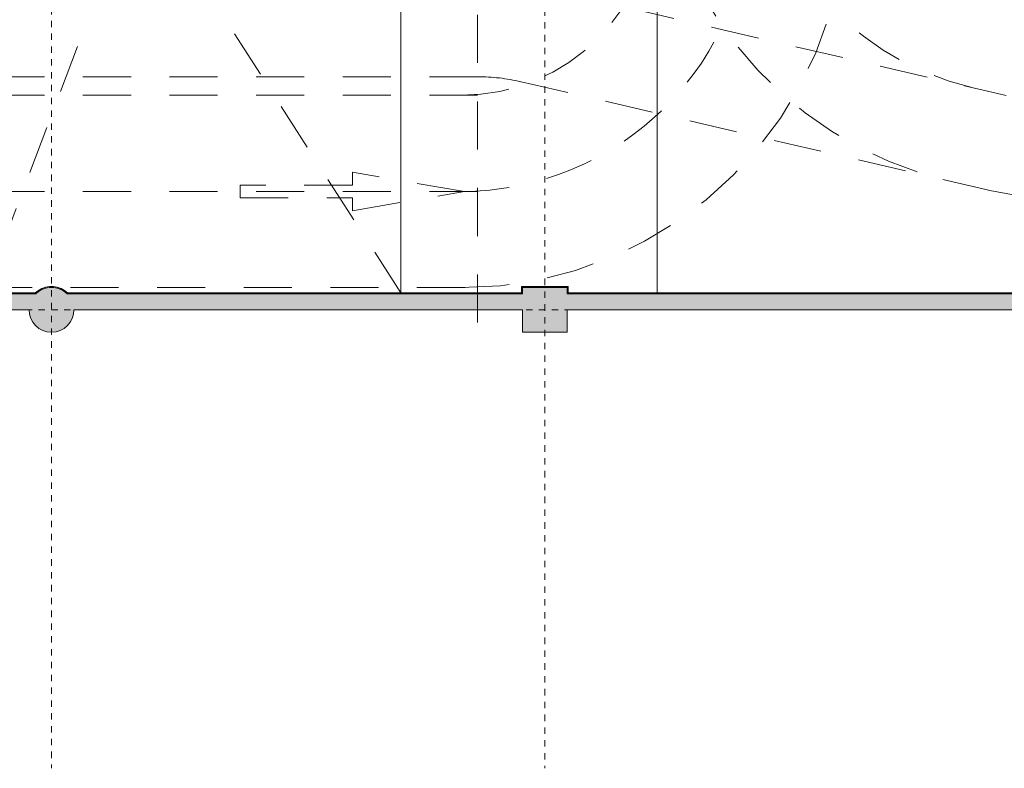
# Model space of a CAD drawing. Header units: millimetres. Extents: x 4.1 to 90.4, y -1.2 to 68.4.
# Tile 2 of 256: x 16.7 to 32, y 7.8 to 19.5. Entities that reach past the tile are written whole.
import ezdxf

# ---------------------------------------------------------------- set-up
doc = ezdxf.new("R2010")
doc.units = ezdxf.units.MM
doc.linetypes.add('Dash Dot 3_16_', pattern=[0.007938, 0.004763, -0.001587, 0, -0.001587])
doc.linetypes.add('JIS_02_0.7', pattern=[1.35, 0.75, -0.6])
doc.layers.add('A-DETL', color=94, linetype='Continuous', lineweight=5, true_color=0x00a600)
for name, color, linetype, lineweight in [('A-FLOR', 7, 'Continuous', 5), ('A-WALL', 7, 'Continuous', 5), ('A-WALL-PATT', 7, 'Continuous', 13), ('I-WALL', 7, 'Continuous', 5), ('S-COLS', 7, 'Continuous', 5), ('S-GRID', 7, 'Continuous', 9)]:
    doc.layers.add(name, color=color, linetype=linetype, lineweight=lineweight)

# ---------------------------------------------------------------- blocks, each defined once
blk = doc.blocks.new('MUC-ENT-EXE-GOE-M3D-TZN-TNV-V21 _Principe Piscine_-D_rvt-1-MUC-LAG-PRO-PLA-ARC-TZN-SS01-AP04B-04RP Maçonnerie')
at = {"layer": 'A-WALL-PATT', "lineweight": 5, "true_color": 0x808080}
blk.add_hatch(color=8, dxfattribs=at).paths.add_polyline_path([(-191.748, 42.814), (-191.748, 43.064), (-223.179, 43.064), (-223.179, 42.814), (-191.998, 42.814)])
at = {"layer": 'S-COLS', "lineweight": 5, "true_color": 0x808080}
h = blk.add_hatch(color=8, dxfattribs=at)
h.paths.add_polyline_path([(-218.622, 42.464), (-218.561, 42.469), (-218.503, 42.485), (-218.447, 42.51), (-218.397, 42.545), (-218.354, 42.589), (-218.319, 42.639), (-218.293, 42.694), (-218.278, 42.753), (-218.272, 42.814), (-218.972, 42.814), (-218.967, 42.753), (-218.951, 42.694), (-218.925, 42.639), (-218.89, 42.589), (-218.847, 42.545), (-218.797, 42.51), (-218.742, 42.485), (-218.683, 42.469)])
h.paths.add_polyline_path([(-218.377, 43.064), (-218.419, 43.098), (-218.465, 43.126), (-218.515, 43.147), (-218.568, 43.159), (-218.622, 43.164), (-218.676, 43.159), (-218.729, 43.147), (-218.779, 43.126), (-218.826, 43.098), (-218.867, 43.064), (-218.609, 43.064)])
h = blk.add_hatch(color=8, dxfattribs=at)
h.paths.add_polyline_path([(-211.282, 42.464), (-210.582, 42.464), (-210.582, 42.814), (-211.282, 42.814)])
h.paths.add_polyline_path([(-210.582, 43.064), (-210.582, 43.164), (-211.282, 43.164), (-211.282, 43.064)])
at = {"layer": 'A-WALL', "lineweight": 15}
for p, q in [((-218.867, 43.064), (-223.179, 43.064)), ((-211.282, 43.064), (-218.377, 43.064)), ((-202.807, 43.064), (-210.582, 43.064)), ((-222.874, 42.814), (-218.972, 42.814)), ((-218.272, 42.814), (-211.282, 42.814)), ((-210.582, 42.814), (-202.807, 42.814))]:
    blk.add_line(p, q, dxfattribs=at)
at = {"layer": 'S-COLS', "color": 7, "lineweight": 15}
for p, q in [((-210.582, 43.164), (-211.282, 43.164)), ((-211.282, 43.164), (-211.282, 43.064)), ((-210.582, 43.064), (-210.582, 43.164)), ((-211.282, 42.814), (-211.282, 42.464)), ((-210.582, 42.464), (-210.582, 42.814)), ((-211.282, 42.464), (-210.582, 42.464))]:
    blk.add_line(p, q, dxfattribs=at)
for start, end in [(90, 134.4153), (45.5847, 90), (180, 270), (270, 360)]:
    blk.add_arc((-218.622, 42.814), 0.35, start, end, dxfattribs=at)
at = {"layer": 'S-GRID', "color": 8, "linetype": 'Dash Dot 3_16_', "true_color": 0x808080}
for p, q in [((-210.932, 94.5), (-210.932, 35.662)), ((-218.622, 62.522), (-218.622, 35.662)), ((-231.024, 42.814), (-169.557, 42.814))]:
    blk.add_line(p, q, dxfattribs=at)

msp = doc.modelspace()

# ---------------------------------------------------------------- block references
at = {"lineweight": 5}
msp.add_blockref('MUC-ENT-EXE-GOE-M3D-TZN-TNV-V21 _Principe Piscine_-D_rvt-1-MUC-LAG-PRO-PLA-ARC-TZN-SS01-AP04B-04RP Maçonnerie', (235.795, -27.844), dxfattribs=at)

# ---------------------------------------------------------------- next in the draw order: hatches: boundary and pattern name
at = {"layer": 'A-WALL-PATT', "lineweight": 5, "true_color": 0xc0c0c0}
for points in [[(16.774, 15.22), (16.909, 15.22), (16.922, 15.233), (9.488, 15.233), (9.503, 15.22), (16.363, 15.22)], [(17.417, 15.22), (17.436, 15.22), (17.423, 15.233), (17.375, 15.271), (17.321, 15.301), (17.263, 15.321), (17.203, 15.332), (17.142, 15.332), (17.081, 15.321), (17.024, 15.301), (16.97, 15.271), (16.916, 15.226), (16.909, 15.22), (16.927, 15.22), (16.974, 15.258), (17.026, 15.288), (17.083, 15.308), (17.142, 15.319), (17.202, 15.319), (17.262, 15.308), (17.318, 15.288), (17.371, 15.258)], [(24.512, 15.22), (24.512, 15.233), (17.423, 15.233), (17.436, 15.22), (23.764, 15.22)], [(25.212, 15.32), (25.212, 15.333), (24.499, 15.333), (24.499, 15.32), (24.512, 15.32)], [(24.512, 15.233), (24.512, 15.32), (24.499, 15.32), (24.499, 15.233)], [(25.225, 15.233), (25.225, 15.333), (25.212, 15.333), (25.212, 15.233)], [(26.616, 15.22), (26.616, 15.233), (25.212, 15.233), (25.212, 15.22)], [(26.616, 15.22), (32.987, 15.22), (32.987, 15.233), (26.616, 15.233)]]:
    msp.add_hatch(color=9, dxfattribs=at).paths.add_polyline_path(points)
at = {"layer": 'I-WALL'}
for points in [[(16.919, 15.233), (16.921, 15.235), (9.49, 15.234), (9.491, 15.233), (16.774, 15.233)], [(17.423, 15.233), (17.423, 15.235), (17.375, 15.273), (17.322, 15.303), (17.264, 15.323), (17.203, 15.334), (17.142, 15.334), (17.081, 15.323), (17.023, 15.303), (16.969, 15.273), (16.921, 15.235), (16.922, 15.233), (16.97, 15.271), (17.024, 15.301), (17.081, 15.321), (17.142, 15.332), (17.203, 15.332), (17.263, 15.321), (17.321, 15.301), (17.375, 15.271)], [(24.499, 15.233), (24.497, 15.235), (17.424, 15.234), (17.425, 15.233), (23.764, 15.233)], [(24.499, 15.235), (24.499, 15.333), (24.497, 15.333), (24.497, 15.235)], [(25.225, 15.333), (25.225, 15.335), (24.499, 15.335), (24.499, 15.333), (25.212, 15.333)], [(25.227, 15.235), (25.227, 15.333), (25.225, 15.333), (25.225, 15.235)], [(26.616, 15.233), (26.616, 15.235), (25.227, 15.235), (25.225, 15.233)], [(32.974, 15.233), (32.972, 15.235), (26.616, 15.235), (26.616, 15.233), (30.342, 15.233)]]:
    msp.add_hatch(color=9, dxfattribs=at).paths.add_polyline_path(points)

# ---------------------------------------------------------------- next in the draw order: linework, layer by layer
at = {"layer": 'A-DETL', "color": 9, "linetype": 'JIS_02_0.7', "lineweight": 9, "true_color": 0xc0c0c0}
for p, q in [((23.813, 14.77), (23.813, 21.605)), ((23.813, 18.605), (16.12, 18.605)), ((24.492, 18.527), (31.718, 16.85)), ((23.813, 18.315), (16.12, 18.315)), ((21.863, 17.115), (21.863, 16.915)), ((23.613, 16.815), (21.863, 17.115)), ((21.863, 16.915), (20.113, 16.915)), ((20.113, 16.915), (20.113, 16.715)), ((21.863, 16.515), (23.613, 16.815)), ((20.113, 16.715), (21.863, 16.715)), ((21.863, 16.715), (21.863, 16.515)), ((16.12, 15.315), (23.813, 15.315))]:
    msp.add_line(p, q, dxfattribs=at)
at = {"layer": 'A-DETL', "color": 8, "linetype": 'JIS_02_0.7', "true_color": 0x808080}
for p, q in [((24.831, 19.988), (32.057, 18.311)), ((23.813, 16.815), (16.12, 16.815))]:
    msp.add_line(p, q, dxfattribs=at)
at = {"layer": 'A-DETL', "color": 7, "linetype": 'JIS_02_0.7'}
msp.add_line((24.492, 18.527), (31.718, 16.85), dxfattribs=at)
msp.add_line((24.492, 18.527), (31.718, 16.85), dxfattribs=at)
at = {"layer": 'A-DETL', "color": 9, "linetype": 'JIS_02_0.7', "lineweight": 9, "true_color": 0xc0c0c0}
for centre, radius, start, end in [((32.559, 22.814), 6, 180, 256.9343), ((32.559, 22.814), 6, 180, 256.9343), ((23.559, 21.315), 3, 270, 360), ((23.559, 21.315), 6, 270, 360), ((23.813, 15.605), 3, 76.9343, 90), ((33.074, 22.695), 6, 256.9343, 269.9991)]:
    msp.add_arc(centre, radius, start, end, dxfattribs=at)
at = {"layer": 'A-DETL', "color": 8, "linetype": 'JIS_02_0.7', "true_color": 0x808080}
for centre, start, end in [((32.559, 22.814), 180, 256.9343), ((23.559, 21.315), 269.9977, 0.0026)]:
    msp.add_arc(centre, 4.5, start, end, dxfattribs=at)
at = {"layer": 'A-DETL', "color": 7, "linetype": 'JIS_02_0.7'}
msp.add_arc((23.813, 15.605), 3, 76.9343, 90, dxfattribs=at)
msp.add_arc((23.813, 15.605), 3, 76.9343, 90, dxfattribs=at)
at = {"layer": 'A-FLOR'}
for p, q in [((26.616, 21.659), (26.616, 15.235)), ((22.616, 15.235), (22.616, 21.605))]:
    msp.add_line(p, q, dxfattribs=at)
at = {"layer": 'A-FLOR', "color": 9, "linetype": 'JIS_02_0.7', "true_color": 0xc0c0c0}
for p, q in [((18.528, 21.605), (16.128, 15.235)), ((22.616, 15.235), (18.528, 21.605))]:
    msp.add_line(p, q, dxfattribs=at)
at = {"layer": 'A-WALL'}
for p, q in [((9.491, 15.233), (16.919, 15.233)), ((16.922, 15.233), (16.919, 15.233)), ((17.425, 15.233), (17.423, 15.233)), ((17.425, 15.233), (24.499, 15.233)), ((24.497, 15.333), (25.227, 15.333)), ((24.499, 15.233), (24.499, 15.335)), ((25.225, 15.335), (25.225, 15.233)), ((25.225, 15.233), (32.974, 15.233))]:
    msp.add_line(p, q, dxfattribs=at)
at = {"layer": 'A-WALL', "flags": 128}
msp.add_lwpolyline([(17.423, 15.233), (17.375, 15.271), (17.321, 15.301), (17.263, 15.321), (17.203, 15.332), (17.142, 15.332), (17.081, 15.321), (17.024, 15.301), (16.97, 15.271), (16.922, 15.233)], dxfattribs=at)
at = {"layer": 'I-WALL', "lineweight": 13}
for p, q in [((9.483, 15.22), (16.927, 15.22)), ((16.921, 15.235), (9.488, 15.235)), ((17.417, 15.22), (24.512, 15.22)), ((24.497, 15.235), (17.423, 15.235)), ((25.227, 15.335), (24.497, 15.335)), ((24.497, 15.335), (24.497, 15.235)), ((24.512, 15.32), (25.212, 15.32)), ((24.512, 15.22), (24.512, 15.32)), ((25.212, 15.32), (25.212, 15.22)), ((25.212, 15.22), (32.987, 15.22)), ((25.227, 15.235), (25.227, 15.335)), ((32.972, 15.235), (25.227, 15.235))]:
    msp.add_line(p, q, dxfattribs=at)
at = {"layer": 'I-WALL', "lineweight": 13, "flags": 128}
msp.add_lwpolyline([(17.423, 15.235), (17.375, 15.273), (17.322, 15.303), (17.264, 15.323), (17.203, 15.334), (17.142, 15.334), (17.081, 15.323), (17.023, 15.303), (16.969, 15.273), (16.921, 15.235)], dxfattribs=at)
at = {"layer": 'I-WALL', "lineweight": 13}
msp.add_arc((17.172, 14.97), 0.35, 45.5847, 134.4153, dxfattribs=at)

doc.saveas('drawing.dxf')
